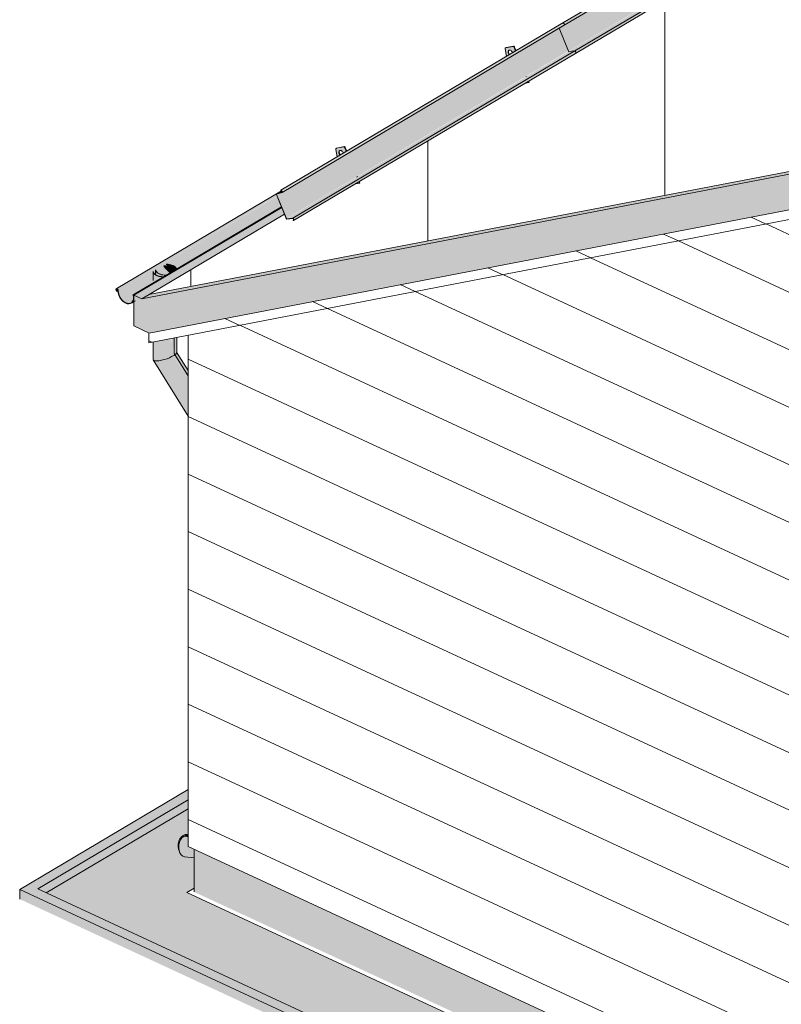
# Model space of a CAD drawing. Header units: centimetres. Extents: x 376 to 4434, y -323 to 48730.
# Tile 20 of 45: x 2914 to 3272, y 47890 to 48352. Entities that reach past the tile are written whole.
import ezdxf

# ---------------------------------------------------------------- set-up
doc = ezdxf.new("R2010")
doc.units = ezdxf.units.CM
for name, color, linetype, lineweight in [('A-FLOR', 7, 'Continuous', 5), ('A-FLOR-PATT', 7, 'Continuous', 50), ('A-GENM', 7, 'Continuous', 5), ('A-ROOF', 7, 'Continuous', 5), ('A-ROOF-OTLN', 7, 'Continuous', 5), ('A-ROOF-PATT', 7, 'Continuous', 50), ('A-WALL', 7, 'Continuous', 35), ('A-WALL-PATT', 7, 'Continuous', 35), ('P-PIPE', 7, 'Continuous', 5)]:
    doc.layers.add(name, color=color, linetype=linetype, lineweight=lineweight)

# ---------------------------------------------------------------- blocks, each defined once
blk = doc.blocks.new('ARu Rura spustowa okrągła ___FK_04_0 - Na ziemię _φ10_-9220802-_3D_ Kopia 1')
at = {"layer": 'P-PIPE', "true_color": 0x383e42}
h = blk.add_hatch(color=250, dxfattribs=at)
h.paths.add_polyline_path([(-7727.3, 48232.05), (-7727.13, 48232.14), (-7728.86, 48232.3), (-7729.47, 48232.43), (-7730.64, 48232.9), (-7731.41, 48233.44), (-7731.88, 48234.08), (-7731.98, 48234.33), (-7732.12, 48234.18), (-7731.98, 48233.82), (-7731.41, 48233.2), (-7730.32, 48232.6), (-7728.78, 48232.18), (-7728.19, 48232.08)])
h.paths.add_polyline_path([(-7722.48, 48234.9), (-7722.32, 48235), (-7722.69, 48235.69), (-7723.24, 48236.2), (-7724.06, 48236.66), (-7725.67, 48237.12), (-7727.06, 48237.25), (-7727.11, 48237.15), (-7725.62, 48237), (-7725.01, 48236.87), (-7723.86, 48236.42), (-7723.07, 48235.86), (-7722.69, 48235.45), (-7722.5, 48234.94)])
h = blk.add_hatch(color=250, dxfattribs=at)
h.paths.add_polyline_path([(-7723.8, 48194.31), (-7723.49, 48194.47), (-7723.49, 48202.63), (-7723.97, 48202.54), (-7723.92, 48194.35)])
h.paths.add_polyline_path([(-7728.4, 48231.39), (-7727.3, 48232.05), (-7728.78, 48232.18), (-7729.47, 48232.3), (-7730.64, 48232.74), (-7731.5, 48233.3), (-7732.08, 48234.08), (-7732.1, 48233.82), (-7731.86, 48232.17), (-7731.37, 48231.93), (-7729.85, 48231.51), (-7729.37, 48231.42)])
for points in [[(-7723.51, 48234.29), (-7722.5, 48234.94), (-7722.89, 48235.67), (-7723.33, 48236.1), (-7724.28, 48236.61), (-7725.35, 48236.95), (-7727.11, 48237.15), (-7727.18, 48237.06), (-7726.78, 48236.35), (-7725.73, 48236.08), (-7724.74, 48235.64), (-7723.96, 48235.04), (-7723.62, 48234.59)], [(-7723.49, 48194.47), (-7722.45, 48195.32), (-7722.29, 48195.66), (-7722.25, 48196.33), (-7722.34, 48202.85), (-7723.49, 48202.63), (-7723.49, 48194.81)], [(-7716.88, 48183.22), (-7716.88, 48183.88), (-7723.51, 48194.46), (-7723.78, 48194.27), (-7716.91, 48183.28)], [(-7716.88, 48183.88), (-7716.88, 48187.25), (-7722.28, 48195.72), (-7722.34, 48195.45), (-7723.1, 48194.74), (-7723.49, 48194.47), (-7719.74, 48188.46)], [(-7716.88, 47968.73), (-7716.88, 47969.29), (-7718.35, 47969.34), (-7719.24, 47968.98), (-7717.58, 47968.8)], [(-7720.87, 47961.06), (-7721.25, 47962.46), (-7721.32, 47963.69), (-7721.16, 47965), (-7720.75, 47966.26), (-7720.17, 47967.28), (-7719.74, 47967.83), (-7718.98, 47968.45), (-7718.08, 47968.8), (-7718.35, 47968.89), (-7719.24, 47968.98), (-7720.17, 47968.18), (-7720.77, 47967.35), (-7721.35, 47965.87), (-7721.55, 47964.99), (-7721.62, 47963.69), (-7721.25, 47961.9), (-7720.92, 47961.14)]]:
    blk.add_hatch(color=250, dxfattribs=at).paths.add_polyline_path(points)
at = {"layer": 'P-PIPE'}
for p, q in [((-7732.24, 48234.65), (-7732.24, 48232.4)), ((-7722.24, 48195.76), (-7722.24, 48202.87)), ((-7716.88, 48187.29), (-7722.3, 48195.97)), ((-7723.85, 48194.27), (-7723.49, 48194.47)), ((-7716.88, 47969.3), (-7717.59, 47969.37))]:
    blk.add_line(p, q, dxfattribs=at)
for points in [[(-7732.18, 48234.23, 0), (-7731.98, 48233.82, 0), (-7731.41, 48233.2, 0), (-7730.55, 48232.68, 0), (-7729.47, 48232.3, 0), (-7728.23, 48232.08, 0), (-7727.3, 48232.03, 0)], [(-7727.13, 48232.13, 0), (-7728.19, 48232.18, 0), (-7729.38, 48232.4, 0), (-7730.42, 48232.76, 0), (-7731.24, 48233.26, 0), (-7731.79, 48233.85, 0), (-7732, 48234.33, 0)], [(-7727.22, 48237.17, 0), (-7726.28, 48237.12, 0), (-7725.1, 48236.9, 0), (-7724.06, 48236.54, 0), (-7723.24, 48236.04, 0), (-7722.69, 48235.45, 0), (-7722.46, 48234.9, 0)], [(-7722.28, 48235, 0), (-7722.5, 48235.48, 0), (-7723.07, 48236.1, 0), (-7723.93, 48236.61, 0), (-7725.01, 48237, 0), (-7726.24, 48237.22, 0), (-7727.06, 48237.27, 0)], [(-7723.49, 48194.47, 0), (-7722.76, 48194.97, 0), (-7722.34, 48195.45, 0), (-7722.25, 48195.85, 0)], [(-7719.24, 47968.98, 0), (-7718.35, 47969.34, 0), (-7717.44, 47969.35, 0)], [(-7720.89, 47961.04, 0), (-7721.04, 47961.32, 0), (-7721.44, 47962.44, 0), (-7721.62, 47963.69, 0), (-7721.55, 47964.99, 0), (-7721.26, 47966.25, 0), (-7720.75, 47967.39, 0), (-7720.06, 47968.32, 0), (-7719.24, 47968.98, 0)]]:
    blk.add_polyline3d(points, dxfattribs=at)
blk = doc.blocks.new('Construction_Roof-Accessories_Lindab_KOTEGL - Construction_Roof-Accessories_Lindab_KOTEGL-9237828-_3D_ Kopia 1')
at = {"layer": 'A-GENM', "true_color": 0x383e42}
h = blk.add_hatch(color=250, dxfattribs=at)
h.paths.add_polyline_path([(-7558.74, 48322.21), (-7557.01, 48322.54), (-7557.32, 48323.05), (-7558.18, 48322.54)])
h.paths.add_polyline_path([(-7567.47, 48334.81), (-7566.16, 48335.7), (-7566.52, 48336.33), (-7566.66, 48336.93), (-7566.49, 48337.56), (-7566.13, 48337.81), (-7565.57, 48337.75), (-7565, 48337.33), (-7564.39, 48336.64), (-7563.12, 48337.39), (-7563.84, 48339.14), (-7564.41, 48339.52), (-7567.78, 48338.87), (-7568.03, 48338.36), (-7567.58, 48335.47)])
h = blk.add_hatch(color=250, dxfattribs=at)
h.paths.add_polyline_path([(-7557.01, 48322.54), (-7556.82, 48322.66), (-7557.04, 48323.21), (-7557.24, 48323.1)])
h.paths.add_polyline_path([(-7563.12, 48337.39), (-7562.92, 48337.51), (-7563.64, 48339.26), (-7563.84, 48339.14), (-7563.28, 48337.79)])
blk.add_hatch(color=250, dxfattribs=at).paths.add_polyline_path([(-7566.1, 48335.62), (-7565.9, 48335.74), (-7566.3, 48336.37), (-7566.46, 48337.05), (-7566.52, 48337.31), (-7566.63, 48337.25), (-7566.61, 48336.58), (-7566.3, 48335.87), (-7566.16, 48335.7)])
at = {"layer": 'A-GENM', "color": 250, "true_color": 0x2a2a2a}
for p, q in [((-7564.35, 48339.53), (-7567.78, 48338.87)), ((-7567.58, 48338.99), (-7564.15, 48339.65)), ((-7563.64, 48339.26), (-7562.92, 48337.51)), ((-7568.03, 48338.36), (-7567.47, 48334.81)), ((-7567.68, 48338.95), (-7567.88, 48338.84)), ((-7563.12, 48337.39), (-7563.84, 48339.14)), ((-7558.16, 48325.32), (-7558.21, 48325.45)), ((-7558.74, 48322.21), (-7557.01, 48322.54)), ((-7557.01, 48322.54), (-7557.24, 48323.1)), ((-7557.04, 48323.21), (-7556.82, 48322.66)), ((-7557.01, 48322.54), (-7556.82, 48322.66))]:
    blk.add_line(p, q, dxfattribs=at)
for points in [[(-7563.84, 48339.14, 0), (-7563.9, 48339.26, 0), (-7563.98, 48339.36, 0), (-7564.07, 48339.44, 0), (-7564.16, 48339.5, 0), (-7564.26, 48339.53, 0), (-7564.35, 48339.53, 0)], [(-7564.15, 48339.65, 0), (-7564.06, 48339.65, 0), (-7563.96, 48339.62, 0), (-7563.87, 48339.56, 0), (-7563.78, 48339.48, 0), (-7563.7, 48339.37, 0), (-7563.64, 48339.26, 0)], [(-7567.78, 48338.87, 0), (-7567.88, 48338.83, 0), (-7567.97, 48338.75, 0), (-7568.02, 48338.64, 0), (-7568.04, 48338.51, 0), (-7568.03, 48338.36, 0)], [(-7566.16, 48335.69, 0), (-7566.3, 48335.87, 0), (-7566.49, 48336.22, 0), (-7566.61, 48336.58, 0), (-7566.66, 48336.93, 0), (-7566.63, 48337.25, 0), (-7566.52, 48337.51, 0), (-7566.35, 48337.7, 0), (-7566.13, 48337.81, 0)], [(-7566.2, 48337.79, 0), (-7566.33, 48337.63, 0), (-7566.43, 48337.37, 0), (-7566.46, 48337.05, 0), (-7566.41, 48336.7, 0), (-7566.29, 48336.34, 0), (-7566.1, 48335.99, 0), (-7565.91, 48335.74, 0)], [(-7566.13, 48337.81, 0), (-7565.86, 48337.83, 0), (-7565.57, 48337.75, 0), (-7565.28, 48337.58, 0), (-7565, 48337.33, 0), (-7564.76, 48337.03, 0), (-7564.58, 48336.69, 0), (-7564.53, 48336.55, 0)]]:
    blk.add_polyline3d(points, dxfattribs=at)
blk = doc.blocks.new('Construction_Roof-Accessories_Lindab_KOTEGL - Construction_Roof-Accessories_Lindab_KOTEGL-V3-_3D_ Kopia 1')
at = {"layer": 'A-GENM', "true_color": 0x383e42}
h = blk.add_hatch(color=250, dxfattribs=at)
h.paths.add_polyline_path([(-7638.22, 48275.06), (-7636.49, 48275.39), (-7636.8, 48275.9), (-7637.76, 48275.33)])
h.paths.add_polyline_path([(-7646.95, 48287.66), (-7645.58, 48288.48), (-7645.97, 48289.07), (-7646.13, 48289.89), (-7645.97, 48290.41), (-7645.61, 48290.66), (-7645.05, 48290.6), (-7644.48, 48290.19), (-7643.87, 48289.49), (-7642.6, 48290.24), (-7643.32, 48291.99), (-7643.89, 48292.37), (-7647.26, 48291.72), (-7647.51, 48291.21), (-7647.12, 48288.73)])
blk.add_hatch(color=250, dxfattribs=at).paths.add_polyline_path([(-7645.58, 48288.48), (-7645.38, 48288.59), (-7645.78, 48289.22), (-7645.93, 48289.97), (-7646, 48290.16), (-7646.12, 48289.97), (-7646.09, 48289.43), (-7645.78, 48288.73)])
h = blk.add_hatch(color=250, dxfattribs=at)
h.paths.add_polyline_path([(-7636.49, 48275.39), (-7636.3, 48275.51), (-7636.52, 48276.07), (-7636.72, 48275.95)])
h.paths.add_polyline_path([(-7642.6, 48290.24), (-7642.4, 48290.36), (-7643.12, 48292.11), (-7643.32, 48291.99), (-7643.23, 48291.77)])
at = {"layer": 'A-GENM', "color": 250, "true_color": 0x2a2a2a}
for p, q in [((-7647.51, 48291.21), (-7646.95, 48287.66)), ((-7647.16, 48291.81), (-7647.36, 48291.69)), ((-7643.83, 48292.38), (-7647.26, 48291.72)), ((-7647.06, 48291.84), (-7643.63, 48292.5)), ((-7642.6, 48290.24), (-7643.32, 48291.99)), ((-7643.12, 48292.11), (-7642.4, 48290.36)), ((-7638.22, 48275.06), (-7636.49, 48275.39)), ((-7637.64, 48278.17), (-7637.69, 48278.3)), ((-7637.49, 48278.42), (-7637.44, 48278.29)), ((-7636.49, 48275.39), (-7636.72, 48275.95)), ((-7636.52, 48276.07), (-7636.3, 48275.51)), ((-7636.49, 48275.39), (-7636.3, 48275.51))]:
    blk.add_line(p, q, dxfattribs=at)
for points in [[(-7647.26, 48291.72, 0), (-7647.37, 48291.68, 0), (-7647.45, 48291.61, 0), (-7647.5, 48291.5, 0), (-7647.52, 48291.36, 0), (-7647.51, 48291.21, 0)], [(-7645.59, 48288.47, 0), (-7645.78, 48288.73, 0), (-7645.97, 48289.07, 0), (-7646.09, 48289.43, 0), (-7646.14, 48289.78, 0), (-7646.11, 48290.1, 0), (-7646, 48290.36, 0), (-7645.83, 48290.56, 0), (-7645.61, 48290.66, 0)], [(-7645.68, 48290.64, 0), (-7645.81, 48290.48, 0), (-7645.91, 48290.22, 0), (-7645.94, 48289.9, 0), (-7645.89, 48289.55, 0), (-7645.77, 48289.19, 0), (-7645.58, 48288.84, 0), (-7645.39, 48288.59, 0)], [(-7645.61, 48290.66, 0), (-7645.34, 48290.68, 0), (-7645.05, 48290.6, 0), (-7644.76, 48290.43, 0), (-7644.48, 48290.19, 0), (-7644.25, 48289.88, 0), (-7644.06, 48289.54, 0), (-7644.01, 48289.41, 0)], [(-7643.32, 48291.99, 0), (-7643.38, 48292.11, 0), (-7643.46, 48292.21, 0), (-7643.55, 48292.3, 0), (-7643.64, 48292.35, 0), (-7643.74, 48292.39, 0), (-7643.83, 48292.38, 0)], [(-7643.63, 48292.5, 0), (-7643.54, 48292.5, 0), (-7643.44, 48292.47, 0), (-7643.35, 48292.41, 0), (-7643.26, 48292.33, 0), (-7643.18, 48292.23, 0), (-7643.12, 48292.11, 0)]]:
    blk.add_polyline3d(points, dxfattribs=at)
blk = doc.blocks.new('Construction_Roof-Accessories_Lindab_SNO_KOTEGL - Construction_Roof-Accessories_Lindab_SNO-9284629-_3D_ Kopia 1')
at = {"layer": 'A-GENM', "true_color": 0x383e42}
for points in [[(-7672.85, 48271.61), (-7540.45, 48350.25), (-7540.87, 48350.59), (-7673.33, 48272.01), (-7672.86, 48271.62)], [(-7672.71, 48270.97), (-7540.16, 48349.76), (-7540.32, 48350.13), (-7540.38, 48350.19), (-7672.72, 48271.46), (-7672.64, 48271.08), (-7672.66, 48271.02)], [(-7670.74, 48258.7), (-7538.31, 48337.38), (-7542.71, 48348.08), (-7672.64, 48271.1), (-7672.71, 48271.11), (-7672.78, 48270.97), (-7672.76, 48270.94), (-7675.39, 48270.01), (-7671.06, 48259.49)], [(-7670.63, 48258.6), (-7538.26, 48337.25), (-7538.35, 48337.23), (-7670.67, 48258.61), (-7670.65, 48258.61)], [(-7670.63, 48258.6), (-7667.79, 48258.84), (-7535.32, 48337.42), (-7538.27, 48337.12), (-7670.61, 48258.61)], [(-7667.35, 48258.23), (-7534.87, 48336.9), (-7535.02, 48337.26), (-7535.33, 48337.41), (-7667.64, 48258.8), (-7667.38, 48258.5), (-7667.34, 48258.32)], [(-7667.46, 48257.72), (-7534.99, 48336.3), (-7534.88, 48336.81), (-7667.35, 48258.23)], [(-7675.41, 48270.23), (-7672.63, 48271.19), (-7672.79, 48271.55), (-7672.95, 48271.69), (-7675.39, 48270.24)]]:
    blk.add_hatch(color=250, dxfattribs=at).paths.add_polyline_path(points)
h = blk.add_hatch(color=250, dxfattribs=at)
h.paths.add_polyline_path([(-7670.82, 48258.69), (-7670.74, 48258.7), (-7670.82, 48258.7)])
h.paths.add_polyline_path([(-7675.36, 48270.12), (-7672.8, 48271.02), (-7672.88, 48271.03), (-7675.37, 48270.13), (-7675.36, 48270.12)])
at = {"layer": 'A-GENM', "color": 250, "true_color": 0x2a2a2a}
for p, q in [((-7673.33, 48272.01), (-7540.87, 48350.59)), ((-7672.73, 48270.95), (-7540.26, 48349.53)), ((-7540.87, 48350.59), (-7540.38, 48350.19)), ((-7542.72, 48348.11), (-7538.27, 48337.28)), ((-7667.79, 48258.84), (-7535.32, 48337.42)), ((-7667.46, 48257.72), (-7534.99, 48336.3)), ((-7538.16, 48337.19), (-7535.32, 48337.42)), ((-7534.88, 48336.81), (-7534.99, 48336.3)), ((-7675.46, 48269.98), (-7670.82, 48258.69)), ((-7672.95, 48271.7), (-7675.43, 48270.22)), ((-7672.82, 48271.05), (-7675.41, 48270.23)), ((-7670.74, 48258.7), (-7675.39, 48270.01)), ((-7675.36, 48270.12), (-7672.76, 48270.94)), ((-7673.33, 48272.01), (-7673.36, 48271.93)), ((-7673.36, 48271.93), (-7672.88, 48271.53)), ((-7672.85, 48271.61), (-7673.33, 48272.01)), ((-7672.82, 48271.05), (-7672.63, 48271.16)), ((-7667.79, 48258.84), (-7670.63, 48258.6)), ((-7670.58, 48258.5), (-7667.75, 48258.73)), ((-7667.75, 48258.73), (-7667.63, 48258.8)), ((-7667.44, 48258.29), (-7667.54, 48257.78)), ((-7667.54, 48257.78), (-7667.46, 48257.72)), ((-7667.46, 48257.72), (-7667.35, 48258.23))]:
    blk.add_line(p, q, dxfattribs=at)
for points in [[(-7540.38, 48350.19, 0), (-7540.31, 48350.12, 0), (-7540.25, 48350.04, 0), (-7540.2, 48349.95, 0), (-7540.17, 48349.85, 0), (-7540.16, 48349.76, 0), (-7540.17, 48349.68, 0), (-7540.2, 48349.6, 0), (-7540.24, 48349.55, 0), (-7540.3, 48349.52, 0)], [(-7538.27, 48337.28, 0), (-7538.26, 48337.25, 0), (-7538.24, 48337.23, 0), (-7538.22, 48337.21, 0), (-7538.2, 48337.19, 0), (-7538.18, 48337.19, 0), (-7538.16, 48337.19, 0)], [(-7535.32, 48337.42, 0), (-7535.25, 48337.41, 0), (-7535.17, 48337.38, 0), (-7535.09, 48337.33, 0), (-7535.02, 48337.26, 0), (-7534.96, 48337.18, 0), (-7534.92, 48337.08, 0), (-7534.88, 48336.99, 0), (-7534.87, 48336.9, 0), (-7534.88, 48336.81, 0)], [(-7675.41, 48270.23, 0), (-7675.44, 48270.22, 0), (-7675.47, 48270.18, 0), (-7675.48, 48270.14, 0), (-7675.49, 48270.09, 0), (-7675.48, 48270.04, 0), (-7675.46, 48269.98, 0)], [(-7675.39, 48270.01, 0), (-7675.4, 48270.03, 0), (-7675.4, 48270.06, 0), (-7675.4, 48270.08, 0), (-7675.39, 48270.1, 0), (-7675.38, 48270.12, 0), (-7675.37, 48270.12, 0)], [(-7672.88, 48271.53, 0), (-7672.83, 48271.48, 0), (-7672.78, 48271.42, 0), (-7672.75, 48271.35, 0), (-7672.73, 48271.28, 0), (-7672.72, 48271.22, 0), (-7672.72, 48271.16, 0), (-7672.74, 48271.11, 0), (-7672.77, 48271.07, 0), (-7672.82, 48271.05, 0)], [(-7672.76, 48270.94, 0), (-7672.71, 48270.97, 0), (-7672.66, 48271.02, 0), (-7672.64, 48271.1, 0), (-7672.63, 48271.18, 0), (-7672.64, 48271.27, 0), (-7672.67, 48271.37, 0), (-7672.72, 48271.46, 0), (-7672.78, 48271.54, 0), (-7672.85, 48271.61, 0)], [(-7670.82, 48258.69, 0), (-7670.79, 48258.64, 0), (-7670.76, 48258.59, 0), (-7670.72, 48258.55, 0), (-7670.67, 48258.52, 0), (-7670.62, 48258.5, 0)], [(-7670.63, 48258.6, 0), (-7670.65, 48258.61, 0), (-7670.67, 48258.61, 0), (-7670.69, 48258.63, 0), (-7670.71, 48258.65, 0), (-7670.73, 48258.67, 0), (-7670.74, 48258.7, 0)], [(-7667.35, 48258.23, 0), (-7667.34, 48258.32, 0), (-7667.35, 48258.41, 0), (-7667.38, 48258.5, 0), (-7667.43, 48258.6, 0), (-7667.49, 48258.68, 0), (-7667.56, 48258.75, 0), (-7667.64, 48258.8, 0), (-7667.71, 48258.83, 0), (-7667.79, 48258.84, 0)], [(-7667.75, 48258.73, 0), (-7667.7, 48258.72, 0), (-7667.64, 48258.7, 0), (-7667.59, 48258.66, 0), (-7667.54, 48258.61, 0), (-7667.49, 48258.55, 0), (-7667.46, 48258.49, 0), (-7667.44, 48258.42, 0), (-7667.43, 48258.36, 0), (-7667.44, 48258.29, 0)]]:
    blk.add_polyline3d(points, dxfattribs=at)
blk = doc.blocks.new('ARu Rura spustowa okrągła ___FK_04_0 - Na ziemię _φ10_-9220853-_3D_ Kopia 1')
at = {"layer": 'P-PIPE', "true_color": 0x383e42}
h = blk.add_hatch(color=250, dxfattribs=at)
h.paths.add_polyline_path([(-7731.72, 48191.87), (-7729.47, 48192.14), (-7728.04, 48192.48), (-7725.59, 48193.38), (-7724.66, 48193.96), (-7724.74, 48202.39), (-7733.4, 48200.72), (-7733.4, 48192.43), (-7733.11, 48192.11), (-7732.23, 48191.91), (-7731.76, 48191.87)])
h.paths.add_polyline_path([(-7731.97, 48229.28), (-7728.57, 48231.29), (-7730.03, 48231.44), (-7730.64, 48231.54), (-7731.72, 48231.93), (-7732.8, 48232.68), (-7733.15, 48233.06), (-7733.32, 48233.47), (-7733.04, 48231.32), (-7732.58, 48230.06), (-7732.22, 48229.58)])
h = blk.add_hatch(color=250, dxfattribs=at)
h.paths.add_polyline_path([(-7728.57, 48231.29), (-7728.4, 48231.39), (-7730.03, 48231.54), (-7730.64, 48231.67), (-7731.93, 48232.21), (-7732.58, 48232.68), (-7732.96, 48233.09), (-7733.16, 48233.63), (-7733.31, 48233.48), (-7733.15, 48233.06), (-7732.58, 48232.44), (-7731.38, 48231.81), (-7729.99, 48231.43), (-7729.37, 48231.32)])
h.paths.add_polyline_path([(-7723.67, 48234.19), (-7723.51, 48234.29), (-7723.86, 48234.93), (-7724.41, 48235.44), (-7725.23, 48235.9), (-7726.84, 48236.36), (-7728.21, 48236.49), (-7727.41, 48236.35), (-7726.18, 48236.11), (-7725.07, 48235.68), (-7724.24, 48235.1), (-7723.86, 48234.69)])
for points in [[(-7725.54, 48233.09), (-7723.67, 48234.19), (-7724.06, 48234.91), (-7724.5, 48235.34), (-7725.45, 48235.86), (-7726.72, 48236.23), (-7727.45, 48236.36), (-7728.47, 48236.34), (-7727.92, 48235.38), (-7726.21, 48233.66)], [(-7724.66, 48193.86), (-7723.97, 48194.47), (-7724.06, 48202.52), (-7724.66, 48202.4), (-7724.66, 48193.88)], [(-7716.88, 48165.98), (-7716.88, 48181.4), (-7724.66, 48193.86), (-7726.82, 48192.87), (-7729.4, 48192.15), (-7731.76, 48191.87), (-7732.93, 48192.05), (-7733.25, 48192.25), (-7733.09, 48191.93), (-7718.16, 48168.03)], [(-7716.88, 48181.4), (-7716.91, 48183.28), (-7723.93, 48194.35), (-7724.16, 48194.21), (-7724.66, 48193.86), (-7718.05, 48183.28)], [(-7714.05, 47958.43), (-7714.1, 47962.51), (-7716.88, 47963.83), (-7716.88, 47968.22), (-7718.98, 47968.45), (-7720.06, 47967.42), (-7720.48, 47966.85), (-7721.12, 47965.15), (-7721.32, 47963.83), (-7721.35, 47963.16), (-7721.04, 47961.53), (-7720.52, 47960.41), (-7720.17, 47959.88), (-7719.29, 47959.19), (-7718.55, 47958.92), (-7715.09, 47958.54)], [(-7716.88, 47968.22), (-7716.88, 47968.73), (-7718.08, 47968.8), (-7718.98, 47968.45), (-7718.08, 47968.35)]]:
    blk.add_hatch(color=250, dxfattribs=at).paths.add_polyline_path(points)
at = {"layer": 'P-PIPE'}
for p, q in [((-7733.41, 48233.89), (-7733.41, 48229.65)), ((-7733.41, 48200.72), (-7733.41, 48192.51)), ((-7723.41, 48195.15), (-7723.41, 48202.65)), ((-7733.35, 48192.3), (-7716.88, 48165.94)), ((-7724.66, 48193.86), (-7724.04, 48194.28)), ((-7716.88, 48184.81), (-7723.47, 48195.36)), ((-7716.88, 47968.79), (-7717.32, 47968.84)), ((-7718.4, 47958.9), (-7714.05, 47958.43))]:
    blk.add_line(p, q, dxfattribs=at)
for points in [[(-7733.36, 48233.53, 0), (-7733.15, 48233.06, 0), (-7732.58, 48232.44, 0), (-7731.72, 48231.93, 0), (-7730.64, 48231.54, 0), (-7729.4, 48231.32, 0), (-7728.57, 48231.27, 0)], [(-7728.4, 48231.37, 0), (-7729.37, 48231.42, 0), (-7730.55, 48231.64, 0), (-7731.59, 48232.01, 0), (-7732.41, 48232.5, 0), (-7732.96, 48233.09, 0), (-7733.2, 48233.74, 0)], [(-7728.49, 48236.41, 0), (-7727.45, 48236.36, 0), (-7726.27, 48236.14, 0), (-7725.23, 48235.78, 0), (-7724.41, 48235.28, 0), (-7723.86, 48234.69, 0), (-7723.65, 48234.2, 0)], [(-7723.47, 48234.3, 0), (-7723.67, 48234.72, 0), (-7724.24, 48235.34, 0), (-7725.1, 48235.86, 0), (-7726.18, 48236.24, 0), (-7727.41, 48236.46, 0), (-7728.33, 48236.51, 0)], [(-7733.41, 48192.54, 0), (-7733.4, 48192.43, 0), (-7733.15, 48192.12, 0), (-7732.58, 48191.93, 0), (-7731.72, 48191.87, 0), (-7730.64, 48191.94, 0), (-7729.4, 48192.15, 0), (-7728.1, 48192.46, 0), (-7726.82, 48192.87, 0), (-7725.65, 48193.35, 0), (-7724.66, 48193.86, 0)], [(-7718.4, 47958.9, 0), (-7718.55, 47958.92, 0), (-7719.41, 47959.24, 0), (-7720.17, 47959.88, 0), (-7720.77, 47960.79, 0), (-7721.17, 47961.9, 0), (-7721.35, 47963.16, 0), (-7721.29, 47964.46, 0), (-7720.99, 47965.72, 0), (-7720.48, 47966.85, 0), (-7719.8, 47967.79, 0), (-7718.98, 47968.45, 0)], [(-7718.98, 47968.45, 0), (-7718.08, 47968.8, 0), (-7717.62, 47968.85, 0)]]:
    blk.add_polyline3d(points, dxfattribs=at)
blk = doc.blocks.new('Construction_Roof-Accessories_Lindab_SNO_KOTEGL - Construction_Roof-Accessories_Lindab_SNO-V8-_3D_ Kopia 1')
at = {"layer": 'A-GENM', "true_color": 0x383e42}
for points in [[(-7540.38, 48350.19), (-7407.97, 48428.82), (-7408.4, 48429.17), (-7540.87, 48350.59), (-7540.39, 48350.2)], [(-7540.24, 48349.55), (-7407.69, 48428.34), (-7407.85, 48428.71), (-7407.91, 48428.77), (-7540.31, 48350.12), (-7540.16, 48349.74), (-7540.2, 48349.59)], [(-7538.27, 48337.28), (-7405.85, 48415.96), (-7410.25, 48426.66), (-7542.69, 48348.01), (-7538.29, 48337.33)], [(-7538.16, 48337.19), (-7405.79, 48415.83), (-7405.89, 48415.81), (-7538.2, 48337.19), (-7538.18, 48337.19)], [(-7538.16, 48337.19), (-7535.09, 48337.55), (-7402.85, 48416), (-7405.8, 48415.7), (-7538.14, 48337.19)], [(-7534.88, 48336.81), (-7402.41, 48415.48), (-7402.56, 48415.84), (-7402.87, 48415.99), (-7535.17, 48337.38), (-7534.92, 48337.08), (-7534.87, 48336.9)], [(-7534.99, 48336.3), (-7402.52, 48414.88), (-7402.41, 48415.39), (-7534.88, 48336.79), (-7534.96, 48336.42)]]:
    blk.add_hatch(color=250, dxfattribs=at).paths.add_polyline_path(points)
at = {"layer": 'A-GENM', "color": 250, "true_color": 0x2a2a2a}
for p, q in [((-7540.87, 48350.59), (-7408.4, 48429.17)), ((-7540.26, 48349.53), (-7407.8, 48428.11)), ((-7408.4, 48429.17), (-7407.91, 48428.77)), ((-7410.26, 48426.69), (-7405.8, 48415.86)), ((-7535.32, 48337.42), (-7402.85, 48416)), ((-7534.99, 48336.3), (-7402.52, 48414.88)), ((-7405.69, 48415.77), (-7402.85, 48416)), ((-7402.41, 48415.39), (-7402.52, 48414.88)), ((-7540.38, 48350.19), (-7540.87, 48350.59)), ((-7538.27, 48337.28), (-7542.72, 48348.11)), ((-7535.32, 48337.42), (-7538.16, 48337.19)), ((-7534.99, 48336.3), (-7534.88, 48336.81))]:
    blk.add_line(p, q, dxfattribs=at)
for points in [[(-7407.91, 48428.77, 0), (-7407.84, 48428.7, 0), (-7407.78, 48428.62, 0), (-7407.74, 48428.53, 0), (-7407.71, 48428.43, 0), (-7407.69, 48428.34, 0), (-7407.7, 48428.26, 0), (-7407.73, 48428.18, 0), (-7407.77, 48428.13, 0), (-7407.83, 48428.1, 0)], [(-7405.8, 48415.86, 0), (-7405.79, 48415.83, 0), (-7405.77, 48415.81, 0), (-7405.75, 48415.79, 0), (-7405.73, 48415.78, 0), (-7405.71, 48415.77, 0), (-7405.69, 48415.77, 0)], [(-7402.85, 48416, 0), (-7402.78, 48415.99, 0), (-7402.7, 48415.96, 0), (-7402.63, 48415.91, 0), (-7402.56, 48415.84, 0), (-7402.49, 48415.76, 0), (-7402.45, 48415.67, 0), (-7402.42, 48415.57, 0), (-7402.41, 48415.48, 0), (-7402.41, 48415.39, 0)], [(-7540.3, 48349.52, 0), (-7540.24, 48349.55, 0), (-7540.2, 48349.6, 0), (-7540.17, 48349.68, 0), (-7540.16, 48349.76, 0), (-7540.17, 48349.85, 0), (-7540.2, 48349.95, 0), (-7540.25, 48350.04, 0), (-7540.31, 48350.12, 0), (-7540.38, 48350.19, 0)], [(-7538.16, 48337.19, 0), (-7538.18, 48337.19, 0), (-7538.2, 48337.19, 0), (-7538.22, 48337.21, 0), (-7538.24, 48337.23, 0), (-7538.26, 48337.25, 0), (-7538.27, 48337.28, 0)], [(-7534.88, 48336.81, 0), (-7534.87, 48336.9, 0), (-7534.88, 48336.99, 0), (-7534.92, 48337.08, 0), (-7534.96, 48337.18, 0), (-7535.02, 48337.26, 0), (-7535.09, 48337.33, 0), (-7535.17, 48337.38, 0), (-7535.25, 48337.41, 0), (-7535.32, 48337.42, 0)]]:
    blk.add_polyline3d(points, dxfattribs=at)

msp = doc.modelspace()

# ---------------------------------------------------------------- hatches: boundary and pattern name
at = {"layer": 'A-FLOR', "true_color": 0xb2b2b2}
msp.add_hatch(color=253, dxfattribs=at).paths.add_polyline_path([(2992.65, 47942.01), (2995.97, 47943.97), (2995.97, 47944.19), (2992.45, 47942.1)])
at = {"layer": 'A-FLOR-PATT', "lineweight": 5}
h = msp.add_hatch(dxfattribs=at)
h.set_pattern_fill('FP_25', color=256, style=0, pattern_type=2)
h.set_pattern_definition([(32.005, (-2164.562, 38598.127), (54.65528, -2.507155), [5.083, -46.901]), (357.373, (-2164.562, 38598.127), (-10.57243, 30.05816), [6.687, -48.026]), (109.379, (-2160.01, 38597.92), (44.0826, 27.55122), [3.666, -28.198]), (28.659, (-2164.56, 38606.12), (81.3235, -6.615), [6.764, -74.401]), (102.508, (-2157.785, 38605.57), (71.2206, 38.9276), [3.887, -42.761]), (355.35, (-2164.56, 38606.12), (71.22113, 38.92632), [6.799, -74.793]), (11.382, (-2156.942, 38604.12), (45.4847, -16.089043), [6.386, -58.924]), (340.52, (-2156.942, 38604.12), (18.54077, 28.97781), [5.897, -42.349]), (57.388, (-2153.15, 38602.78), (64.02474, 12.88915), [3.958, -30.444]), (21.92, (-2164.562, 38598.127), (0.926942, 13.302747), [5.734, -36.753, 5.734, -37.926, -43.172]), (21.92, (-2164.562, 38598.127), (0.926942, 13.302747), [-86.148, 5.734, -37.437]), (3.95, (-2164.562, 38598.127), (20.045885, 15.76132), [6.664, -22.264, 6.664, -41.575, -19.121]), (3.95, (-2164.562, 38598.127), (20.045885, 15.76132), [-77.167, 6.664, -12.457]), (341.526, (-2181.555, 38598.127), (40.67767, -0.901146), [5.963, -10.977, 5.963, -46.889, -70.13]), (341.526, (-2181.555, 38598.127), (40.67767, -0.901146), [-69.791, 5.963, -64.167]), (334.334, (-2189.175, 38598.127), (44.438218, 4.000434), [5.485, -14.772, 5.485, -26.802, -45.813]), (334.334, (-2189.175, 38598.127), (44.438218, 4.000434), [-52.545, 5.485, -40.328])])
h.paths.add_polyline_path([(3614.55, 47622.94), (3876.91, 47778.58), (3843.48, 47794.08), (3643.21, 47675.21), (3647.05, 47671.93), (3647.13, 47671.82), (3647.13, 47670.87), (3646.78, 47669.73), (3646.26, 47668.71), (3645.92, 47668.15), (3644.75, 47666.66), (3643.61, 47665.55), (3642.79, 47664.94), (3642.1, 47664.57), (3641.48, 47664.37), (3641.08, 47664.3), (3640.38, 47664.61), (3634.01, 47669.82), (3610.21, 47655.7), (2992.45, 47942.1), (2995.97, 47944.19), (2995.94, 47958.43), (2991.2, 47959.02), (2990.4, 47959.41), (2989.81, 47959.94), (2988.98, 47961.32), (2988.58, 47962.46), (2988.41, 47963.83), (2988.58, 47965.48), (2988.98, 47966.75), (2989.58, 47967.81), (2990.28, 47968.58), (2991.04, 47969.09), (2991.94, 47969.34), (2993.14, 47969.35), (2993.14, 47981.47), (2926.5, 47941.94), (3614.02, 47623.19)])
h.paths.add_polyline_path([(4085.4, 47902.26), (4421.92, 48101.88), (4354.96, 48132.92), (4354.96, 48119.21), (4352.13, 48117.53), (4352.13, 48099.23), (4355.27, 48097.67), (4354.16, 48097.01), (4358.04, 48093.7), (4358.12, 48093.59), (4358.12, 48092.63), (4357.77, 48091.5), (4357.25, 48090.48), (4356.57, 48089.45), (4355.74, 48088.43), (4354.6, 48087.31), (4353.78, 48086.71), (4353.09, 48086.34), (4352.47, 48086.13), (4352.07, 48086.06), (4351.37, 48086.37), (4345.01, 48091.59), (4047.94, 47915.37), (4050.71, 47914.14), (4054.69, 47916.5), (4081.43, 47904.1)])
at = {"layer": 'A-ROOF-OTLN', "true_color": 0x383e42}
h = msp.add_hatch(color=250, dxfattribs=at)
h.paths.add_polyline_path([(2960.25, 48224.86), (3034.86, 48269.24), (3034.63, 48270.1), (3034.86, 48270.38), (2959.73, 48225.69), (2960.1, 48225.35), (2960.24, 48224.98)])
h.paths.add_polyline_path([(3697.31, 48662.08), (3711.37, 48670.42), (3711.21, 48670.91), (3710.85, 48671.25), (3710.48, 48671.25), (3699.41, 48664.59), (3699.68, 48664.27), (3699.68, 48663.92), (3699.51, 48663.79), (3697.18, 48662.38), (3697.31, 48662.08)])
h = msp.add_hatch(color=250, dxfattribs=at)
h.paths.add_polyline_path([(2965.27, 48218.77), (2966.1, 48218.97), (2966.85, 48219.59), (2967.14, 48219.99), (2967.4, 48220.83), (2967.4, 48222.11), (2967.27, 48222.88), (2978.05, 48229.28), (2977.44, 48230.06), (2976.84, 48231.93), (2976.69, 48233.53), (2976.88, 48233.58), (2977.09, 48233.06), (2977.7, 48232.44), (2978.15, 48232.17), (2977.97, 48233.2), (2977.88, 48234.24), (2978.07, 48234.28), (2978.26, 48233.82), (2978.87, 48233.2), (2979.84, 48232.68), (2981.16, 48232.3), (2982.36, 48232.16), (2982.95, 48232.18), (2984.48, 48233.09), (2982.86, 48234.51), (2981.54, 48236.4), (2981.81, 48236.49), (2983.14, 48236.51), (2982.81, 48237.16), (2983.08, 48237.24), (2984.34, 48237.12), (2985.46, 48236.84), (2986.45, 48236.4), (2987, 48236.04), (2987.57, 48235.35), (2987.77, 48235.04), (3036.93, 48264.2), (3034.9, 48269.14), (2960.25, 48224.86), (2960.36, 48223.81), (2960.69, 48222.71), (2961.23, 48221.61), (2961.96, 48220.6), (2962.95, 48219.67), (2963.89, 48219.11), (2964.42, 48218.89)])
h.paths.add_polyline_path([(3699.34, 48657.14), (3713.61, 48665.61), (3712.99, 48666.25), (3712.31, 48667.22), (3711.75, 48668.44), (3711.48, 48669.37), (3711.37, 48670.42), (3697.31, 48662.06), (3699.29, 48657.27)])
h = msp.add_hatch(color=250, dxfattribs=at)
h.paths.add_polyline_path([(2966.1, 48218.74), (2967.6, 48219.66), (2967.6, 48222.73), (3037.02, 48263.98), (3036.99, 48264.07), (2967.44, 48222.73), (2967.59, 48221.66), (2967.43, 48220.36), (2967.25, 48219.82), (2966.77, 48219.16), (2966.15, 48218.77)])
h.paths.add_polyline_path([(3699.45, 48656.87), (3718.55, 48668.29), (3718.54, 48668.37), (3699.39, 48657.01)])
h = msp.add_hatch(color=250, dxfattribs=at)
h.paths.add_polyline_path([(2967.43, 48222.81), (3036.99, 48264.07), (3036.93, 48264.2), (2967.27, 48222.88)])
h.paths.add_polyline_path([(3699.39, 48657.01), (3718.54, 48668.37), (3718.39, 48668.44), (3699.34, 48657.14)])
for points in [[(2959.73, 48224.67), (2960.22, 48225.08), (2959.96, 48225.52), (2959.73, 48225.68), (2959.37, 48225.38), (2959.41, 48225.04), (2959.64, 48224.73)], [(2959.73, 48224.51), (2960.13, 48224.74), (2960.11, 48224.9), (2959.73, 48224.67)], [(2965.31, 48218.59), (2966.33, 48218.89), (2966.84, 48219.26), (2967.3, 48219.97), (2967.54, 48220.83), (2967.53, 48222.1), (2967.43, 48222.81), (2967.29, 48222.81), (2967.43, 48221.45), (2967.27, 48220.43), (2967, 48219.79), (2966.55, 48219.26), (2965.84, 48218.89), (2965.27, 48218.77), (2964.42, 48218.89), (2963.5, 48219.29), (2962.6, 48219.94), (2961.78, 48220.82), (2961.08, 48221.9), (2960.55, 48223.17), (2960.35, 48223.92), (2960.14, 48224.91), (2960.11, 48224.9), (2960.36, 48223.35), (2960.68, 48222.43), (2961.2, 48221.44), (2961.87, 48220.51), (2962.95, 48219.51), (2963.54, 48219.1), (2964.42, 48218.72), (2965.27, 48218.6)]]:
    msp.add_hatch(color=250, dxfattribs=at).paths.add_polyline_path(points)
at = {"layer": 'A-ROOF-PATT', "lineweight": 5}
h = msp.add_hatch(dxfattribs=at)
h.set_pattern_fill('FP_23', color=256, style=0, pattern_type=2)
h.set_pattern_definition([(90, (435.29, 43284.73), (-111.262, -44.17), [])])
h.paths.add_polyline_path([(2974.66, 48222.96), (3285.57, 48282.82), (4030.06, 48724.45), (3719.15, 48664.59), (3700.76, 48653.68), (3701.75, 48651.51), (3704.8, 48651.65), (3705, 48651.31), (3704.97, 48650.97), (3704.8, 48650.56), (3682.87, 48637.46), (3683.07, 48636.98), (3682.87, 48636.86), (3681.15, 48636.53), (3603.39, 48590.32), (3603.59, 48589.83), (3603.39, 48589.72), (3601.67, 48589.38), (3550.41, 48558.88), (3550.61, 48558.4), (3550.41, 48558.28), (3548.69, 48557.95), (3470.93, 48511.74), (3471.13, 48511.25), (3470.93, 48511.14), (3469.21, 48510.8), (3417.94, 48480.3), (3418.14, 48479.82), (3417.94, 48479.7), (3416.22, 48479.37), (3338.46, 48433.16), (3338.66, 48432.67), (3338.46, 48432.55), (3336.74, 48432.22), (3285.47, 48401.72), (3285.67, 48401.24), (3285.47, 48401.12), (3283.75, 48400.79), (3205.99, 48354.58), (3206.19, 48354.09), (3205.99, 48353.97), (3204.27, 48353.64), (3153.01, 48323.14), (3153.2, 48322.66), (3153.01, 48322.54), (3151.28, 48322.21), (3073.52, 48276), (3073.72, 48275.51), (3073.52, 48275.39), (3071.8, 48275.06), (3042.59, 48257.84), (3042.64, 48258.5), (3042.38, 48258.8), (3042.27, 48258.73), (3039.37, 48258.61), (3039.2, 48258.7), (3038.35, 48260.74), (2976.28, 48223.92)])
at = {"layer": 'A-ROOF-PATT', "true_color": 0xc7ae96}
h = msp.add_hatch(color=253, dxfattribs=at)
h.paths.add_polyline_path([(2967.6, 48222.73), (2974.66, 48222.96), (3038.35, 48260.74), (3037.05, 48263.93), (2969.61, 48223.92)])
h.paths.add_polyline_path([(3700.76, 48653.68), (3719.15, 48664.59), (3718.71, 48668.29), (3699.45, 48656.87), (3700.75, 48653.7)])
for points in [[(2971.35, 48220.99), (3298.48, 48283.98), (3301.79, 48285.94), (2974.66, 48222.96), (2972.55, 48221.71)], [(2974.76, 48204.94), (3298.48, 48267.26), (3298.48, 48283.98), (2971.35, 48220.99), (2974.66, 48205.41)], [(2971.35, 48220.99), (2974.66, 48222.96), (2967.6, 48222.73), (2970.53, 48221.37)], [(2974.76, 48204.94), (2971.35, 48220.99), (2967.6, 48222.73), (2967.6, 48208.26), (2974.66, 48204.98)]]:
    msp.add_hatch(color=253, dxfattribs=at).paths.add_polyline_path(points)
at = {"layer": 'A-ROOF-PATT', "lineweight": 5}
h = msp.add_hatch(dxfattribs=at)
h.set_pattern_fill('FP_21', color=256, style=0, pattern_type=2)
h.set_pattern_definition([(335.127, (8940.027, 56195.004), (-0.00041, 27.03376), [])])
h.paths.add_polyline_path([(3628.93, 47897.01), (3628.93, 47901.65), (3622.21, 47904.77), (3298.48, 48267.26), (2974.66, 48204.94), (2974.76, 48200.36), (3301.86, 48263.26), (3625.62, 47900.72)])
at = {"layer": 'A-WALL', "true_color": 0xb2b2b2}
for points in [[(2918.5, 47941.45), (2993.14, 47985.73), (2993.14, 47990.48), (2914, 47943.53)], [(2926.5, 47941.94), (2993.14, 47981.47), (2993.14, 47985.73), (2922.47, 47943.8), (2926.14, 47942.1)], [(2918.5, 47936.97), (2918.5, 47941.45), (2914, 47943.53), (2914, 47939.05), (2914.26, 47938.93)], [(3615.07, 47618.5), (3619.04, 47620.86), (2922.47, 47943.8), (2918.5, 47941.45), (3614.55, 47618.74)]]:
    msp.add_hatch(color=253, dxfattribs=at).paths.add_polyline_path(points)
at = {"layer": 'A-WALL', "lineweight": 5, "true_color": 0xb2b2b2}
msp.add_hatch(color=253, dxfattribs=at).paths.add_polyline_path([(3615.07, 47614.03), (3615.07, 47618.5), (2918.5, 47941.45), (2918.5, 47936.97), (3564.12, 47637.65)])
at = {"layer": 'A-WALL-PATT', "lineweight": 5}
h = msp.add_hatch(dxfattribs=at)
h.set_pattern_fill('FP_20', color=256, style=0, pattern_type=2)
h.set_pattern_definition([(335.127, (8940.048, 56195.016), (-0.00041, 27.03376), [])])
h.paths.add_polyline_path([(3582.92, 47690.37), (3582.92, 47948.54), (3301.79, 48263.33), (2993.14, 48203.9), (2993.14, 47963.8), (3564.12, 47699.09)])
at = {"layer": 'A-WALL-PATT', "true_color": 0x878581}
for points in [[(3584.24, 47679.24), (3584.24, 47689.76), (2995.97, 47962.49), (2995.97, 47951.97), (3582.92, 47679.85)], [(3585.74, 47668.97), (3585.74, 47678.54), (2995.97, 47951.97), (2995.97, 47942.39), (3584.95, 47669.34)]]:
    msp.add_hatch(color=252, dxfattribs=at).paths.add_polyline_path(points)

# ---------------------------------------------------------------- linework, layer by layer
at = {"layer": 'A-FLOR'}
for p, q in [((2993.14, 47981.47), (2926.5, 47941.94)), ((2992.45, 47942.1), (2995.97, 47944.19)), ((3610.21, 47655.7), (2992.45, 47942.1))]:
    msp.add_line(p, q, dxfattribs=at)
at = {"layer": 'A-ROOF'}
for p, q in [((3301.79, 48285.94), (2974.66, 48222.96)), ((2974.66, 48200.34), (3301.79, 48263.33)), ((2974.66, 48204.98), (2974.66, 48200.34))]:
    msp.add_line(p, q, dxfattribs=at)
at = {"layer": 'A-ROOF-OTLN'}
for p, q in [((3298.48, 48283.98), (2971.35, 48220.99)), ((3037.01, 48271.75), (2959.38, 48225.7)), ((3298.48, 48267.26), (2974.76, 48204.94)), ((2967.27, 48222.88), (3036.93, 48264.2)), ((2967.43, 48222.81), (3036.99, 48264.07)), ((2967.6, 48222.73), (3037.05, 48263.93)), ((3038.37, 48260.75), (2971.35, 48220.99)), ((2959.73, 48224.67), (2960.11, 48224.9)), ((2959.73, 48224.51), (2960.13, 48224.74)), ((2959.73, 48224.51), (2959.73, 48224.67)), ((2966.4, 48218.89), (2968.36, 48220.05)), ((2967.43, 48222.81), (2967.27, 48222.88)), ((2967.6, 48208.26), (2967.6, 48222.73)), ((2971.35, 48220.99), (2967.6, 48222.73)), ((2974.76, 48204.94), (2967.6, 48208.26))]:
    msp.add_line(p, q, dxfattribs=at)
for points in [[(2960.25, 48224.86, 0), (2960.24, 48225.02, 0), (2960.18, 48225.19, 0), (2960.1, 48225.35, 0), (2959.99, 48225.49, 0), (2959.87, 48225.61, 0), (2959.73, 48225.69, 0), (2959.6, 48225.73, 0), (2959.47, 48225.73, 0), (2959.36, 48225.69, 0), (2959.28, 48225.61, 0), (2959.23, 48225.49, 0), (2959.21, 48225.34, 0), (2959.23, 48225.18, 0), (2959.28, 48225.01, 0), (2959.36, 48224.85, 0), (2959.47, 48224.71, 0), (2959.6, 48224.59, 0), (2959.73, 48224.51, 0)], [(2959.73, 48224.67, 0), (2959.64, 48224.73, 0), (2959.55, 48224.82, 0), (2959.47, 48224.92, 0), (2959.41, 48225.04, 0), (2959.37, 48225.16, 0), (2959.36, 48225.27, 0), (2959.37, 48225.38, 0), (2959.41, 48225.46, 0), (2959.47, 48225.52, 0), (2959.55, 48225.56, 0), (2959.64, 48225.56, 0), (2959.73, 48225.53, 0), (2959.83, 48225.47, 0), (2959.92, 48225.38, 0), (2960, 48225.28, 0), (2960.06, 48225.16, 0), (2960.09, 48225.04, 0), (2960.11, 48224.93, 0)], [(2960.11, 48224.93, 0), (2960.22, 48223.84, 0), (2960.55, 48222.71, 0), (2961.08, 48221.61, 0), (2961.78, 48220.6, 0), (2962.6, 48219.76, 0), (2963.5, 48219.11, 0), (2964.42, 48218.72, 0), (2965.31, 48218.59, 0), (2966.1, 48218.74, 0), (2966.77, 48219.16, 0), (2967.25, 48219.82, 0), (2967.53, 48220.69, 0), (2967.59, 48221.71, 0), (2967.43, 48222.81, 0)], [(2967.27, 48222.88, 0), (2967.44, 48221.81, 0), (2967.4, 48220.83, 0), (2967.14, 48219.99, 0), (2966.67, 48219.34, 0), (2966.04, 48218.93, 0), (2965.27, 48218.77, 0), (2964.42, 48218.89, 0), (2963.54, 48219.26, 0), (2962.67, 48219.88, 0), (2961.87, 48220.69, 0), (2961.2, 48221.66, 0), (2960.68, 48222.72, 0), (2960.36, 48223.81, 0), (2960.25, 48224.86, 0)]]:
    msp.add_polyline3d(points, dxfattribs=at)
at = {"layer": 'A-WALL', "lineweight": 5}
for p, q in [((2993.14, 48203.9), (2993.14, 47963.8)), ((2914, 47943.53), (2993.14, 47990.48)), ((2993.14, 47985.73), (2922.47, 47943.8)), ((2993.14, 47963.8), (3610.49, 47677.59)), ((2995.97, 47962.49), (2995.97, 47942.39)), ((2914, 47939.05), (2914, 47943.53)), ((3615.07, 47618.5), (2914, 47943.53)), ((2922.47, 47943.8), (3614.55, 47622.94))]:
    msp.add_line(p, q, dxfattribs=at)

# ---------------------------------------------------------------- block references
at = {"layer": 'A-GENM', "color": 250, "true_color": 0x2a2a2a}
for name in ['Construction_Roof-Accessories_Lindab_SNO_KOTEGL - Construction_Roof-Accessories_Lindab_SNO-V8-_3D_ Kopia 1', 'Construction_Roof-Accessories_Lindab_SNO_KOTEGL - Construction_Roof-Accessories_Lindab_SNO-9284629-_3D_ Kopia 1', 'Construction_Roof-Accessories_Lindab_KOTEGL - Construction_Roof-Accessories_Lindab_KOTEGL-9237828-_3D_ Kopia 1', 'Construction_Roof-Accessories_Lindab_KOTEGL - Construction_Roof-Accessories_Lindab_KOTEGL-V3-_3D_ Kopia 1']:
    msp.add_blockref(name, (10710.02, 0), dxfattribs=at)
at = {"layer": 'P-PIPE'}
for name in ['ARu Rura spustowa okrągła ___FK_04_0 - Na ziemię _φ10_-9220853-_3D_ Kopia 1', 'ARu Rura spustowa okrągła ___FK_04_0 - Na ziemię _φ10_-9220802-_3D_ Kopia 1']:
    msp.add_blockref(name, (10710.02, 0), dxfattribs=at)

doc.saveas('drawing.dxf')
